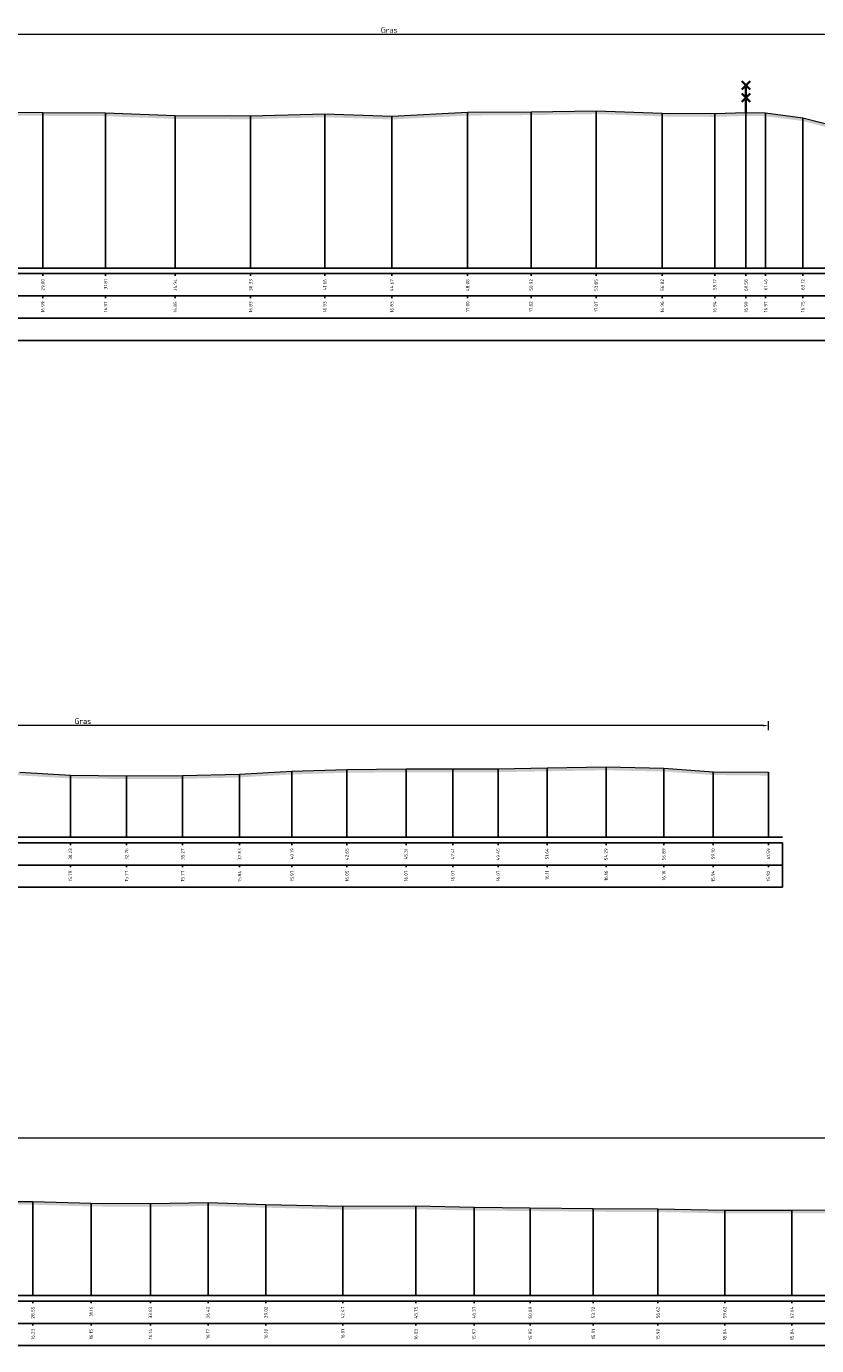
# Model space of a CAD drawing. Header units: metres. Extents: x 197883 to 206898, y 361907 to 364395.
# Tile 194 of 256: x 205812 to 205848, y 364002 to 364061. Entities that reach past the tile are written whole.
import ezdxf
from ezdxf.enums import TextEntityAlignment as Align

# ---------------------------------------------------------------- set-up
doc = ezdxf.new("R2010")
doc.units = ezdxf.units.M
doc.header["$PDMODE"] = 35
doc.header["$PDSIZE"] = 0.075
for name, color, linetype, lineweight in [('B-XX-IE-TERREINAFSCHEIDING_KUNSTMATIG_RASTERHEKWERK-BESTAAND-AD', 252, 'Continuous', 35), ('X-ME-AL-PROFIEL_HUIDIG MAAIVELD-GD', 252, 'Continuous', 0), ('X-XX-AL-DETAIL1-M', 7, 'Continuous', 18)]:
    doc.layers.add(name, color=color, linetype=linetype, lineweight=lineweight)
doc.layers.add('X-ME-AL-PROFIELRASTER-S', color=7, linetype='Continuous')
doc.styles.add('NLCS-ISO-ANNOTATIVE-T18', font='NLCS-ISO.ttf', dxfattribs={"height": 1.8})
doc.styles.add('NLCS-ISO-M100-T25', font='NLCS-ISO.ttf', dxfattribs={"height": 0.25})
doc.dimstyles.new('NLCS-M100-T25-PIJL_L2_H1', dxfattribs={"dimscale": 0.1, "dimtxt": 2.5, "dimasz": 2.5, "dimexe": 2, "dimexo": 2, "dimgap": 0.7, "dimtad": 1, "dimzin": 0, "dimdsep": 46, "dimtxsty": 'NLCS-ISO-M100-T25', "dimcen": 0, "dimdle": 2, "dimclrd": 256, "dimclre": 256, "dimclrt": 256, "dimadec": 1, "dimazin": 0, "dimtfac": 1, "dimtdec": 3, "dimtofl": 0, "dimtmove": 0, "dimatfit": 3, "dimfxl": 2, "dimfxlon": 1, "dimtfillclr": 256, "dimtolj": 1, "dimtzin": 0, "dimlwd": -1, "dimlwe": -1, "dimarcsym": 0})

# ---------------------------------------------------------------- blocks, each defined once
blk = doc.blocks.new('SAL-PROFIELRASTER_BALK_EIND1-D')
at = {"color": 0, "linetype": 'ByBlock', "lineweight": -2}
blk.add_line((1, -12.5), (1, -2.5), dxfattribs=at)
at = {"color": 0, "linetype": 'ByBlock', "lineweight": -2, "flags": 128}
for points in [[(0, 0), (1, 0)], [(0, -2.5), (1, -2.5)], [(0, -12.5), (1, -12.5)]]:
    blk.add_lwpolyline(points, dxfattribs=at)
blk = doc.blocks.new('SAL-PROFIELRASTER_BALK_EIND2-D')
at = {"color": 0, "linetype": 'ByBlock', "lineweight": -2}
for p, q in [((1, -2.5), (1, -12.5)), ((1, -12.5), (0, -12.5))]:
    blk.add_line(p, q, dxfattribs=at)
blk = doc.blocks.new('SAL-PROFIELRASTER_BALK_DATA-D')
at = {"color": 0, "linetype": 'ByBlock', "lineweight": -2}
blk.add_lwpolyline([(0, -3.5), (0, -2.5)], dxfattribs=at)
at = {"color": 0, "linetype": 'ByBlock', "lineweight": -2, "style": 'NLCS-ISO-ANNOTATIVE-T18'}
blk.add_attdef('GETAL', text='', height=1.5, rotation=90, dxfattribs=at).set_placement((0.75, -5), align=Align.RIGHT)
blk = doc.blocks.new('SAL-PROFIELRASTER_AANHAAL-D')
at = {"color": 9, "linetype": 'ByBlock', "lineweight": -2, "flags": 128}
blk.add_lwpolyline([(0, 1), (0, 0)], dxfattribs=at)
blk = doc.blocks.new('*D189')
at = {"layer": 'Defpoints', "color": 0, "transparency": 16777216}
for p in [(205783.859, 364029.794), (205783.859, 364024.777), (205845.444, 364024.777)]:
    blk.add_point(p, dxfattribs=at)
at = {"layer": 'X-XX-AL-DETAIL1-M', "color": 253, "transparency": 16777216}
for p, q in [((205783.859, 364029.594), (205783.859, 364029.994)), ((205845.194, 364029.794), (205784.109, 364029.794)), ((205845.444, 364029.594), (205845.444, 364029.994))]:
    blk.add_line(p, q, dxfattribs=at)
for points in [[(205784.109, 364029.836), (205784.109, 364029.753), (205783.859, 364029.794)], [(205845.194, 364029.836), (205845.194, 364029.753), (205845.444, 364029.794)]]:
    blk.add_solid(points, dxfattribs=at)
at = {"layer": 'X-XX-AL-DETAIL1-M', "color": 253, "transparency": 16777216, "insert": (205814.651, 364029.989), "char_height": 0.25, "attachment_point": 5, "style": 'NLCS-ISO-M100-T25'}
blk.add_mtext('\\A1;Gras', dxfattribs=at)
blk = doc.blocks.new('*D191')
at = {"layer": 'Defpoints', "color": 0, "transparency": 16777216}
for p in [(205789.707, 364011.255), (205789.707, 364004.183), (205997.087, 364004.183)]:
    blk.add_point(p, dxfattribs=at)
at = {"layer": 'X-XX-AL-DETAIL1-M', "color": 253, "transparency": 16777216}
for p, q in [((205789.707, 364011.055), (205789.707, 364011.455)), ((205997.087, 364011.055), (205997.087, 364011.455)), ((205996.837, 364011.255), (205789.957, 364011.255))]:
    blk.add_line(p, q, dxfattribs=at)
for points in [[(205789.957, 364011.296), (205789.957, 364011.213), (205789.707, 364011.255)], [(205996.837, 364011.296), (205996.837, 364011.213), (205997.087, 364011.255)]]:
    blk.add_solid(points, dxfattribs=at)
at = {"layer": 'X-XX-AL-DETAIL1-M', "color": 253, "transparency": 16777216, "insert": (205893.397, 364011.45), "char_height": 0.25, "attachment_point": 5, "style": 'NLCS-ISO-M100-T25'}
blk.add_mtext('\\A1;Gras', dxfattribs=at)
blk = doc.blocks.new('*D213')
at = {"layer": 'Defpoints', "color": 0, "transparency": 16777216}
for p in [(205783.859, 364060.852), (205872.965, 364054.669), (205783.859, 364050.354)]:
    blk.add_point(p, dxfattribs=at)
at = {"layer": 'X-XX-AL-DETAIL1-M', "color": 253, "transparency": 16777216}
for p, q in [((205783.859, 364060.652), (205783.859, 364061.052)), ((205872.715, 364060.852), (205784.109, 364060.852)), ((205872.965, 364060.652), (205872.965, 364061.052))]:
    blk.add_line(p, q, dxfattribs=at)
for points in [[(205784.109, 364060.894), (205784.109, 364060.81), (205783.859, 364060.852)], [(205872.715, 364060.894), (205872.715, 364060.81), (205872.965, 364060.852)]]:
    blk.add_solid(points, dxfattribs=at)
at = {"layer": 'X-XX-AL-DETAIL1-M', "color": 253, "transparency": 16777216, "insert": (205828.412, 364061.047), "char_height": 0.25, "attachment_point": 5, "style": 'NLCS-ISO-M100-T25'}
blk.add_mtext('\\A1;Gras', dxfattribs=at)
blk = doc.blocks.new('raster-t')
at = {"color": 0, "lineweight": -2}
for points in [[(0.53, 2.97), (-0.53, 4.03)], [(0.53, 4.03), (-0.53, 2.97)], [(0, 0), (0, 3.5)], [(0.53, 1.38), (-0.53, 2.44)], [(0.53, 2.44), (-0.53, 1.38)]]:
    blk.add_lwpolyline(points, dxfattribs=at)

msp = doc.modelspace()

# ---------------------------------------------------------------- hatches: boundary and pattern name
at = {"layer": 'X-ME-AL-PROFIEL_HUIDIG MAAIVELD-GD'}
h = msp.add_hatch(dxfattribs=at)
h.set_pattern_fill('AGR-MAAIVELD', color=256, scale=0.05, pattern_type=2)
h.set_pattern_definition([(45, (-17.7489, 204.7655), (-0.25000007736, 0.25000007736), []), (45, (-17.7846, 204.8012), (0, 0.50000015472), [0.3535535, -0.3535535]), (45, (-17.8203, 204.8369), (0, 0.50000015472), [0.3535535, -0.3535535]), (45, (-17.85653, 204.87313), (0, 0.50000015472), [0.3535535, -0.3535535]), (45, (-17.89175, 204.90834), (0, 0.50000015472), [0.3535535, -0.3535535]), (45, (-17.92746, 204.94406), (0, 0.50000015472), [0.3535535, -0.3535535]), (45, (-17.96317, 204.97977), (0, 0.50000015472), [0.3535535, -0.3535535]), (315, (-17.7489, 204.7655), (0.25000007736, 0.25000007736), []), (315, (-17.71317, 204.8012), (0.50000015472, -1e-16), [0.3535535, -0.3535535]), (315, (-17.67746, 204.8369), (0.50000015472, -1e-16), [0.3535535, -0.3535535]), (315, (-17.64125, 204.87313), (0.50000015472, -1e-16), [0.3535535, -0.3535535]), (315, (-17.60603, 204.90834), (0.50000015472, -1e-16), [0.3535535, -0.3535535]), (315, (-17.5703, 204.94406), (0.50000015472, -1e-16), [0.3535535, -0.3535535]), (315, (-17.5346, 204.97977), (0.50000015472, -1e-16), [0.3535535, -0.3535535])])
h.paths.add_polyline_path([(205981.225, 364052.768), (205978.481, 364052.88), (205976.325, 364052.844), (205974.724, 364052.969), (205972.141, 364053.153), (205970.353, 364053.126), (205967.999, 364053.488), (205964.713, 364054.065), (205963.807, 364054.197), (205962.769, 364054.255), (205961.669, 364054.385), (205960.861, 364054.451), (205960.297, 364054.635), (205959.293, 364054.727), (205958.672, 364055.075), (205957.758, 364055.422), (205957.304, 364055.689), (205955.888, 364055.814), (205953.823, 364056.01), (205951.864, 364056.031), (205949.888, 364056.086), (205947.808, 364055.895), (205945.496, 364055.909), (205943.387, 364055.826), (205941.032, 364055.749), (205938.864, 364055.793), (205937.117, 364055.536), (205936.626, 364055.522), (205935.19, 364055.111), (205934.81, 364054.868), (205933.338, 364054.662), (205930.163, 364054.287), (205927.516, 364054.012), (205923.419, 364053.976), (205919.253, 364053.535), (205913.51, 364053.547), (205909.659, 364053.271), (205904.662, 364053.449), (205900.557, 364053.401), (205896.086, 364053.548), (205891.154, 364053.528), (205886.584, 364053.589), (205881.222, 364053.963), (205878.11, 364053.869), (205876.542, 364054.131), (205875.528, 364054.144), (205873.917, 364054.563), (205872.965, 364054.669), (205871.639, 364054.746), (205869.485, 364055.042), (205868.378, 364055.323), (205867.004, 364055.624), (205864.959, 364055.803), (205862.888, 364056.048), (205860.672, 364055.901), (205858.429, 364055.909), (205856.4, 364055.935), (205854.357, 364055.98), (205852.218, 364055.984), (205850.388, 364056.282), (205848.401, 364056.745), (205846.983, 364057.108), (205845.319, 364057.323), (205844.435, 364057.338), (205843.032, 364057.295), (205840.678, 364057.313), (205837.705, 364057.42), (205834.781, 364057.375), (205831.935, 364057.352), (205828.529, 364057.179), (205825.52, 364057.281), (205822.188, 364057.188), (205818.8, 364057.203), (205815.672, 364057.326), (205812.856, 364057.343), (205810.034, 364057.353), (205806.815, 364057.17), (205804.001, 364057.291), (205800.77, 364057.128), (205797.914, 364057.118), (205795.147, 364057.06), (205792.483, 364057.116), (205789.604, 364057.053), (205786.748, 364057.034), (205783.859, 364057.068), (205783.859, 364056.918), (205786.748, 364056.884), (205789.604, 364056.903), (205792.483, 364056.966), (205795.147, 364056.91), (205797.914, 364056.968), (205800.77, 364056.978), (205804.001, 364057.141), (205806.815, 364057.02), (205810.034, 364057.203), (205812.856, 364057.193), (205815.672, 364057.176), (205818.8, 364057.053), (205822.188, 364057.038), (205825.52, 364057.131), (205828.529, 364057.029), (205831.935, 364057.202), (205834.781, 364057.225), (205837.705, 364057.27), (205840.678, 364057.163), (205843.032, 364057.145), (205844.435, 364057.188), (205845.319, 364057.173), (205846.983, 364056.958), (205848.401, 364056.595), (205850.388, 364056.132), (205852.218, 364055.834), (205854.357, 364055.83), (205856.4, 364055.785), (205858.429, 364055.759), (205860.672, 364055.751), (205862.888, 364055.898), (205864.959, 364055.653), (205867.004, 364055.474), (205868.378, 364055.173), (205869.485, 364054.892), (205871.639, 364054.596), (205872.965, 364054.519), (205873.917, 364054.413), (205875.528, 364053.994), (205876.542, 364053.981), (205878.11, 364053.719), (205881.222, 364053.813), (205886.584, 364053.439), (205891.154, 364053.378), (205896.086, 364053.398), (205900.557, 364053.251), (205904.662, 364053.299), (205909.659, 364053.121), (205913.51, 364053.397), (205919.253, 364053.385), (205923.419, 364053.826), (205927.516, 364053.862), (205930.163, 364054.137), (205933.338, 364054.512), (205934.81, 364054.718), (205935.19, 364054.961), (205936.626, 364055.372), (205937.117, 364055.386), (205938.864, 364055.643), (205941.032, 364055.599), (205943.387, 364055.676), (205945.496, 364055.759), (205947.808, 364055.745), (205949.888, 364055.936), (205951.864, 364055.881), (205953.823, 364055.86), (205955.888, 364055.664), (205957.304, 364055.539), (205957.758, 364055.272), (205958.672, 364054.925), (205959.293, 364054.577), (205960.297, 364054.485), (205960.861, 364054.301), (205961.669, 364054.235), (205962.769, 364054.105), (205963.807, 364054.047), (205964.713, 364053.915), (205967.999, 364053.338), (205970.353, 364052.976), (205972.141, 364053.003), (205974.724, 364052.819), (205976.325, 364052.694), (205978.481, 364052.73), (205981.225, 364052.618)])
h = msp.add_hatch(dxfattribs=at)
h.set_pattern_fill('AGR-MAAIVELD', color=256, scale=0.05, pattern_type=2)
h.set_pattern_definition([(45, (-22.73893, 228.7523), (-0.25000007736, 0.25000007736), []), (45, (-22.77464, 228.788), (0, 0.50000015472), [0.3535535, -0.3535535]), (45, (-22.81035, 228.82373), (0, 0.50000015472), [0.3535535, -0.3535535]), (45, (-22.84657, 228.85994), (0, 0.50000015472), [0.3535535, -0.3535535]), (45, (-22.8818, 228.89516), (0, 0.50000015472), [0.3535535, -0.3535535]), (45, (-22.9175, 228.93087), (0, 0.50000015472), [0.3535535, -0.3535535]), (45, (-22.9532, 228.9666), (0, 0.50000015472), [0.3535535, -0.3535535]), (315, (-22.73893, 228.7523), (0.25000007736, 0.25000007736), []), (315, (-22.7032, 228.788), (0.50000015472, -1e-16), [0.3535535, -0.3535535]), (315, (-22.6675, 228.82373), (0.50000015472, -1e-16), [0.3535535, -0.3535535]), (315, (-22.6313, 228.85994), (0.50000015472, -1e-16), [0.3535535, -0.3535535]), (315, (-22.59607, 228.89516), (0.50000015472, -1e-16), [0.3535535, -0.3535535]), (315, (-22.56035, 228.93087), (0.50000015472, -1e-16), [0.3535535, -0.3535535]), (315, (-22.52464, 228.9666), (0.50000015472, -1e-16), [0.3535535, -0.3535535])])
h.paths.add_polyline_path([(205845.444, 364027.697), (205845.444, 364027.547), (205842.958, 364027.571), (205840.744, 364027.728), (205838.152, 364027.783), (205835.499, 364027.741), (205833.304, 364027.699), (205831.269, 364027.694), (205829.168, 364027.698), (205826.514, 364027.674), (205824.046, 364027.596), (205821.689, 364027.465), (205819.132, 364027.399), (205816.614, 364027.392), (205814.092, 364027.418), (205811.826, 364027.554), (205809.277, 364027.614), (205807.091, 364027.658), (205804.716, 364027.718), (205802.367, 364027.73), (205800.021, 364027.806), (205797.225, 364027.831), (205794.931, 364027.852), (205792.469, 364027.852), (205790.113, 364027.855), (205788.126, 364027.881), (205786.009, 364027.86), (205783.859, 364027.781), (205783.859, 364027.931), (205786.009, 364028.01), (205788.126, 364028.031), (205790.113, 364028.005), (205792.469, 364028.002), (205794.931, 364028.002), (205797.225, 364027.981), (205800.021, 364027.956), (205802.367, 364027.88), (205804.716, 364027.868), (205807.091, 364027.808), (205809.277, 364027.764), (205811.826, 364027.704), (205814.092, 364027.568), (205816.614, 364027.542), (205819.132, 364027.549), (205821.689, 364027.615), (205824.046, 364027.746), (205826.514, 364027.824), (205829.168, 364027.848), (205831.269, 364027.844), (205833.304, 364027.849), (205835.499, 364027.891), (205838.152, 364027.933), (205840.744, 364027.878), (205842.958, 364027.721)])
h = msp.add_hatch(dxfattribs=at)
h.set_pattern_fill('AGR-MAAIVELD', color=256, scale=0.05, pattern_type=2)
h.set_pattern_definition([(45, (-22.73893, 245.65797), (-0.25000007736, 0.25000007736), []), (45, (-22.77464, 245.6937), (0, 0.50000015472), [0.3535535, -0.3535535]), (45, (-22.81035, 245.7294), (0, 0.50000015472), [0.3535535, -0.3535535]), (45, (-22.84657, 245.7656), (0, 0.50000015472), [0.3535535, -0.3535535]), (45, (-22.8818, 245.80082), (0, 0.50000015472), [0.3535535, -0.3535535]), (45, (-22.9175, 245.83654), (0, 0.50000015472), [0.3535535, -0.3535535]), (45, (-22.9532, 245.87225), (0, 0.50000015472), [0.3535535, -0.3535535]), (315, (-22.73893, 245.65797), (0.25000007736, 0.25000007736), []), (315, (-22.7032, 245.6937), (0.50000015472, -1e-16), [0.3535535, -0.3535535]), (315, (-22.6675, 245.7294), (0.50000015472, -1e-16), [0.3535535, -0.3535535]), (315, (-22.6313, 245.7656), (0.50000015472, -1e-16), [0.3535535, -0.3535535]), (315, (-22.59607, 245.80082), (0.50000015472, -1e-16), [0.3535535, -0.3535535]), (315, (-22.56035, 245.83654), (0.50000015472, -1e-16), [0.3535535, -0.3535535]), (315, (-22.52464, 245.87225), (0.50000015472, -1e-16), [0.3535535, -0.3535535])])
h.paths.add_polyline_path([(205997.087, 364008.386), (205994.851, 364008.352), (205992.5, 364008.346), (205989.978, 364008.392), (205987.659, 364008.374), (205985.479, 364008.423), (205983.21, 364008.411), (205980.751, 364008.403), (205978.428, 364008.392), (205975.65, 364008.412), (205973.153, 364008.397), (205970.602, 364008.357), (205968.186, 364008.365), (205965.909, 364008.379), (205963.473, 364008.327), (205961.288, 364008.425), (205959.013, 364008.411), (205956.757, 364008.324), (205954.411, 364008.339), (205951.931, 364008.305), (205949.396, 364008.374), (205946.974, 364008.383), (205946.607, 364008.386), (205945.189, 364008.458), (205943.718, 364008.482), (205941.42, 364008.479), (205938.991, 364008.4), (205936.694, 364008.408), (205934.096, 364008.379), (205931.67, 364008.328), (205929.037, 364008.266), (205926.695, 364008.192), (205924.55, 364008.124), (205921.724, 364008.035), (205919.414, 364007.945), (205917.151, 364007.912), (205914.763, 364007.869), (205912.211, 364007.86), (205909.578, 364007.807), (205907.308, 364007.766), (205904.986, 364007.759), (205902.388, 364007.732), (205899.857, 364007.737), (205897.372, 364007.739), (205894.972, 364007.769), (205892.39, 364007.688), (205889.819, 364007.653), (205887.012, 364007.657), (205884.431, 364007.707), (205881.893, 364007.753), (205879.255, 364007.792), (205876.599, 364007.807), (205873.508, 364007.822), (205870.881, 364007.821), (205868.152, 364007.878), (205865.942, 364007.871), (205863.535, 364007.891), (205861.029, 364007.9), (205858.274, 364007.944), (205855.262, 364007.959), (205852.569, 364007.955), (205850.002, 364008.031), (205846.499, 364008.024), (205843.48, 364008.024), (205840.482, 364008.086), (205837.577, 364008.096), (205834.749, 364008.129), (205832.226, 364008.152), (205829.612, 364008.209), (205826.328, 364008.196), (205822.874, 364008.281), (205820.274, 364008.357), (205817.69, 364008.32), (205815.024, 364008.337), (205812.409, 364008.415), (205809.796, 364008.407), (205807.107, 364008.383), (205804.851, 364008.327), (205803.024, 364008.304), (205800.584, 364008.256), (205798.447, 364008.214), (205796.213, 364007.886), (205793.656, 364007.496), (205791.748, 364007.346), (205789.707, 364007.214), (205788.2, 364007.008), (205786.691, 364006.85), (205785.618, 364006.747), (205784.527, 364006.518), (205783.859, 364006.251), (205783.859, 364006.101), (205784.527, 364006.368), (205785.618, 364006.597), (205786.691, 364006.7), (205788.2, 364006.858), (205789.707, 364007.064), (205791.748, 364007.196), (205793.656, 364007.346), (205796.213, 364007.736), (205798.447, 364008.064), (205800.584, 364008.106), (205803.024, 364008.154), (205804.851, 364008.177), (205807.107, 364008.233), (205809.796, 364008.257), (205812.409, 364008.265), (205815.024, 364008.187), (205817.69, 364008.17), (205820.274, 364008.207), (205822.874, 364008.131), (205826.328, 364008.046), (205829.612, 364008.059), (205832.226, 364008.002), (205834.749, 364007.979), (205837.577, 364007.946), (205840.482, 364007.936), (205843.48, 364007.874), (205846.499, 364007.874), (205850.002, 364007.881), (205852.569, 364007.805), (205855.262, 364007.809), (205858.274, 364007.794), (205861.029, 364007.75), (205863.535, 364007.741), (205865.942, 364007.721), (205868.152, 364007.728), (205870.881, 364007.671), (205873.508, 364007.672), (205876.599, 364007.657), (205879.255, 364007.642), (205881.893, 364007.603), (205884.431, 364007.557), (205887.012, 364007.507), (205889.819, 364007.503), (205892.39, 364007.538), (205894.972, 364007.619), (205897.372, 364007.589), (205899.857, 364007.587), (205902.388, 364007.582), (205904.986, 364007.609), (205907.308, 364007.616), (205909.578, 364007.657), (205912.211, 364007.71), (205914.763, 364007.719), (205917.151, 364007.762), (205919.414, 364007.795), (205921.724, 364007.885), (205924.55, 364007.974), (205926.695, 364008.042), (205929.037, 364008.116), (205931.67, 364008.178), (205934.096, 364008.229), (205936.694, 364008.258), (205938.991, 364008.25), (205941.42, 364008.329), (205943.718, 364008.332), (205945.189, 364008.308), (205946.607, 364008.236), (205946.974, 364008.233), (205949.396, 364008.224), (205951.931, 364008.155), (205954.411, 364008.189), (205956.757, 364008.174), (205959.013, 364008.261), (205961.288, 364008.275), (205963.473, 364008.177), (205965.909, 364008.229), (205968.186, 364008.215), (205970.602, 364008.207), (205973.153, 364008.247), (205975.65, 364008.262), (205978.428, 364008.242), (205980.751, 364008.253), (205983.21, 364008.261), (205985.479, 364008.273), (205987.659, 364008.224), (205989.978, 364008.242), (205992.5, 364008.196), (205994.851, 364008.202), (205997.087, 364008.236)])

# ---------------------------------------------------------------- linework, layer by layer
for points in [[(205810.034, 364057.353), (205812.856, 364057.343), (205815.672, 364057.326), (205818.8, 364057.203), (205822.188, 364057.188), (205825.52, 364057.281), (205828.529, 364057.179), (205831.935, 364057.352), (205834.781, 364057.375), (205837.705, 364057.42), (205840.678, 364057.313), (205843.032, 364057.295), (205844.435, 364057.338), (205845.319, 364057.323), (205846.983, 364057.108), (205848.401, 364056.745)], [(205811.826, 364027.704), (205814.092, 364027.568), (205816.614, 364027.542), (205819.132, 364027.549), (205821.689, 364027.615), (205824.046, 364027.746), (205826.514, 364027.824), (205829.168, 364027.848), (205831.269, 364027.844), (205833.304, 364027.849), (205835.499, 364027.891), (205838.152, 364027.933), (205840.744, 364027.878), (205842.958, 364027.721), (205845.444, 364027.697)], [(205809.796, 364008.407), (205812.409, 364008.415), (205815.024, 364008.337), (205817.69, 364008.32), (205820.274, 364008.357), (205822.874, 364008.281), (205826.328, 364008.196), (205829.612, 364008.209), (205832.226, 364008.152), (205834.749, 364008.129), (205837.577, 364008.096), (205840.482, 364008.086), (205843.48, 364008.024), (205846.499, 364008.024), (205850.002, 364008.031)]]:
    msp.add_lwpolyline(points, dxfattribs=at)

# ---------------------------------------------------------------- block references
at = {"layer": 'B-XX-IE-TERREINAFSCHEIDING_KUNSTMATIG_RASTERHEKWERK-BESTAAND-AD', "xscale": 0.35, "yscale": 0.35, "zscale": 0.35}
msp.add_blockref('raster-t', (205844.435, 364057.338), dxfattribs=at)
at = {"layer": 'X-ME-AL-PROFIELRASTER-S'}
for p, yscale in [((205812.856, 364050.354), 6.989000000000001), ((205815.672, 364050.354), 6.972000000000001), ((205818.8, 364050.354), 6.849), ((205822.188, 364050.354), 6.834), ((205825.52, 364050.354), 6.927), ((205828.529, 364050.354), 6.824999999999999), ((205831.935, 364050.354), 6.998000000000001), ((205834.781, 364050.354), 7.021000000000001), ((205837.705, 364050.354), 7.065999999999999), ((205840.678, 364050.354), 6.959), ((205843.032, 364050.354), 6.940999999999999), ((205844.435, 364050.354), 6.984000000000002), ((205845.319, 364050.354), 6.969000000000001), ((205846.983, 364050.354), 6.754000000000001), ((205814.092, 364024.777), 2.791), ((205816.614, 364024.777), 2.765000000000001), ((205819.132, 364024.777), 2.772), ((205821.689, 364024.777), 2.837999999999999), ((205824.046, 364024.777), 2.968999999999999), ((205826.514, 364024.777), 3.047000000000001), ((205829.168, 364024.777), 3.071000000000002), ((205831.269, 364024.777), 3.067), ((205833.304, 364024.777), 3.071999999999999), ((205835.499, 364024.777), 3.114000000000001), ((205838.152, 364024.777), 3.155999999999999), ((205840.744, 364024.777), 3.100999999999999), ((205842.958, 364024.777), 2.944000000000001), ((205845.444, 364024.777), 2.92), ((205812.409, 364004.183), 4.231999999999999), ((205815.024, 364004.183), 4.154), ((205817.69, 364004.183), 4.137), ((205820.274, 364004.183), 4.173999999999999), ((205822.874, 364004.183), 4.097999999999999), ((205826.328, 364004.183), 4.013000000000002), ((205829.612, 364004.183), 4.026), ((205832.226, 364004.183), 3.968999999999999), ((205834.749, 364004.183), 3.946), ((205837.577, 364004.183), 3.913), ((205840.482, 364004.183), 3.903), ((205843.48, 364004.183), 3.840999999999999), ((205846.499, 364004.183), 3.840999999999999)]:
    msp.add_blockref('SAL-PROFIELRASTER_AANHAAL-D', p, dxfattribs=dict(at, yscale=yscale))
at = {"layer": 'X-ME-AL-PROFIELRASTER-S', "yscale": 0.1}
for name, p, xscale, zscale in [('SAL-PROFIELRASTER_BALK_EIND1-D', (205783.859, 364050.354), 199.0074644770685, 199.0074644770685), ('SAL-PROFIELRASTER_BALK_EIND2-D', (205783.859, 364049.354), 199.0074644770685, 199.0074644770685), ('SAL-PROFIELRASTER_BALK_EIND2-D', (205783.859, 364048.354), 199.0074644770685, 199.0074644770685), ('SAL-PROFIELRASTER_BALK_EIND1-D', (205783.859, 364024.777), 62.21000324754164, 62.21000324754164), ('SAL-PROFIELRASTER_BALK_EIND2-D', (205783.859, 364023.777), 62.21000324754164, 62.21000324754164), ('SAL-PROFIELRASTER_BALK_EIND1-D', (205783.859, 364004.183), 213.8535109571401, 213.8535109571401), ('SAL-PROFIELRASTER_BALK_EIND2-D', (205783.859, 364003.183), 213.8535109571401, 213.8535109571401)]:
    msp.add_blockref(name, p, dxfattribs=dict(at, xscale=xscale, zscale=zscale))
at = {"layer": 'X-ME-AL-PROFIELRASTER-S', "xscale": 0.1, "yscale": 0.1, "zscale": 0.1}
for p, values in [((205812.856, 364050.354), {'GETAL': '29.00'}), ((205815.672, 364050.354), {'GETAL': '31.81'}), ((205818.8, 364050.354), {'GETAL': '34.94'}), ((205822.188, 364050.354), {'GETAL': '38.33'}), ((205825.52, 364050.354), {'GETAL': '41.66'}), ((205828.529, 364050.354), {'GETAL': '44.67'}), ((205831.935, 364050.354), {'GETAL': '48.08'}), ((205834.781, 364050.354), {'GETAL': '50.92'}), ((205837.705, 364050.354), {'GETAL': '53.85'}), ((205840.678, 364050.354), {'GETAL': '56.82'}), ((205843.032, 364050.354), {'GETAL': '59.17'}), ((205844.435, 364050.354), {'GETAL': '60.58'}), ((205845.319, 364050.354), {'GETAL': '61.46'}), ((205846.983, 364050.354), {'GETAL': '63.12'}), ((205812.856, 364049.354), {'GETAL': '16.99'}), ((205815.672, 364049.354), {'GETAL': '16.97'}), ((205818.8, 364049.354), {'GETAL': '16.85'}), ((205822.188, 364049.354), {'GETAL': '16.83'}), ((205825.52, 364049.354), {'GETAL': '16.93'}), ((205828.529, 364049.354), {'GETAL': '16.83'}), ((205831.935, 364049.354), {'GETAL': '17.00'}), ((205834.781, 364049.354), {'GETAL': '17.02'}), ((205837.705, 364049.354), {'GETAL': '17.07'}), ((205840.678, 364049.354), {'GETAL': '16.96'}), ((205843.032, 364049.354), {'GETAL': '16.94'}), ((205844.435, 364049.354), {'GETAL': '16.98'}), ((205845.319, 364049.354), {'GETAL': '16.97'}), ((205846.983, 364049.354), {'GETAL': '16.75'}), ((205814.092, 364024.777), {'GETAL': '30.23'}), ((205816.614, 364024.777), {'GETAL': '32.76'}), ((205819.132, 364024.777), {'GETAL': '35.27'}), ((205821.689, 364024.777), {'GETAL': '37.83'}), ((205824.046, 364024.777), {'GETAL': '40.19'}), ((205826.514, 364024.777), {'GETAL': '42.65'}), ((205829.168, 364024.777), {'GETAL': '45.31'}), ((205831.269, 364024.777), {'GETAL': '47.41'}), ((205833.304, 364024.777), {'GETAL': '49.45'}), ((205835.499, 364024.777), {'GETAL': '51.64'}), ((205838.152, 364024.777), {'GETAL': '54.29'}), ((205840.744, 364024.777), {'GETAL': '56.89'}), ((205842.958, 364024.777), {'GETAL': '59.10'}), ((205845.444, 364024.777), {'GETAL': '61.59'}), ((205814.092, 364023.777), {'GETAL': '15.79'}), ((205816.614, 364023.777), {'GETAL': '15.77'}), ((205819.132, 364023.777), {'GETAL': '15.77'}), ((205821.689, 364023.777), {'GETAL': '15.84'}), ((205824.046, 364023.777), {'GETAL': '15.97'}), ((205826.514, 364023.777), {'GETAL': '16.05'}), ((205829.168, 364023.777), {'GETAL': '16.07'}), ((205831.269, 364023.777), {'GETAL': '16.07'}), ((205833.304, 364023.777), {'GETAL': '16.07'}), ((205835.499, 364023.777), {'GETAL': '16.11'}), ((205838.152, 364023.777), {'GETAL': '16.16'}), ((205840.744, 364023.777), {'GETAL': '16.10'}), ((205842.958, 364023.777), {'GETAL': '15.94'}), ((205845.444, 364023.777), {'GETAL': '15.92'}), ((205812.409, 364004.183), {'GETAL': '28.55'}), ((205815.024, 364004.183), {'GETAL': '31.16'}), ((205817.69, 364004.183), {'GETAL': '33.83'}), ((205820.274, 364004.183), {'GETAL': '36.42'}), ((205822.874, 364004.183), {'GETAL': '39.02'}), ((205826.328, 364004.183), {'GETAL': '42.47'}), ((205829.612, 364004.183), {'GETAL': '45.75'}), ((205832.226, 364004.183), {'GETAL': '48.37'}), ((205834.749, 364004.183), {'GETAL': '50.89'}), ((205837.577, 364004.183), {'GETAL': '53.72'}), ((205840.482, 364004.183), {'GETAL': '56.62'}), ((205843.48, 364004.183), {'GETAL': '59.62'}), ((205846.499, 364004.183), {'GETAL': '62.64'}), ((205812.409, 364003.183), {'GETAL': '16.23'}), ((205815.024, 364003.183), {'GETAL': '16.15'}), ((205817.69, 364003.183), {'GETAL': '16.14'}), ((205820.274, 364003.183), {'GETAL': '16.17'}), ((205822.874, 364003.183), {'GETAL': '16.10'}), ((205826.328, 364003.183), {'GETAL': '16.01'}), ((205829.612, 364003.183), {'GETAL': '16.03'}), ((205832.226, 364003.183), {'GETAL': '15.97'}), ((205834.749, 364003.183), {'GETAL': '15.95'}), ((205837.577, 364003.183), {'GETAL': '15.91'}), ((205840.482, 364003.183), {'GETAL': '15.90'}), ((205843.48, 364003.183), {'GETAL': '15.84'}), ((205846.499, 364003.183), {'GETAL': '15.84'})]:
    msp.add_blockref('SAL-PROFIELRASTER_BALK_DATA-D', p, dxfattribs=at).add_auto_attribs(values)

# ---------------------------------------------------------------- dimensions: what is measured, and where the dimension line sits
at = {"layer": 'X-XX-AL-DETAIL1-M', "color": 253}
for base, p1, p2, picture, middle in [((205783.859, 364060.852), (205872.965, 364054.669), (205783.859, 364050.354), '*D213', (205828.412, 364060.852)), ((205783.859, 364029.794), (205845.444, 364024.777), (205783.859, 364024.777), '*D189', (205814.651, 364029.794)), ((205789.707, 364011.255), (205997.087, 364004.183), (205789.707, 364004.183), '*D191', (205893.397, 364011.255))]:
    dim = msp.add_linear_dim(base=base, p1=p1, p2=p2, text='Gras', dimstyle='NLCS-M100-T25-PIJL_L2_H1', override={"dimclrd": 253, "dimclre": 253, "dimclrt": 253}, dxfattribs=at)
    dim.commit()
    dim.dimension.update_dxf_attribs({"geometry": picture, "text_midpoint": middle, "dimtype": 160})

doc.saveas('drawing.dxf')
